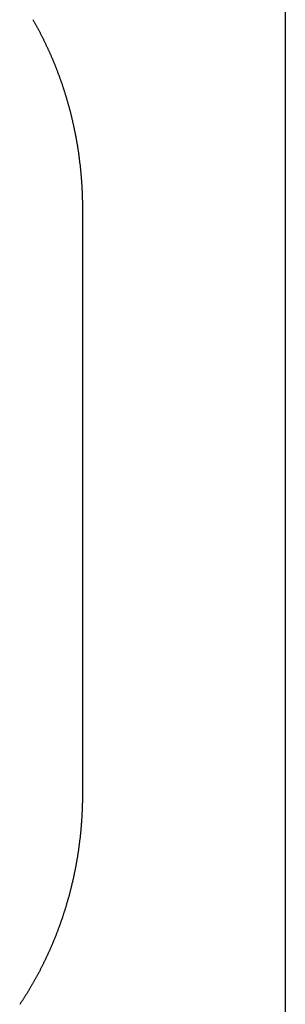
# Model space of a CAD drawing. Extents: x 668 to 3164, y 1007 to 2724.
# Tile 101 of 152: x 3160.75 to 3163.83, y 1744.26 to 1755.7. Entities that reach past the tile are written whole.
import ezdxf

# ---------------------------------------------------------------- set-up
doc = ezdxf.new("R2010")
doc.units = 0
doc.layers.add('KF_GRAVIS_12_REAR', color=7, linetype='CONTINUOUS')

# ---------------------------------------------------------------- blocks, each defined once
blk = doc.blocks.new('KF_GRAVIS_12_REAR')
at = {"layer": 'KF_GRAVIS_12_REAR'}
for p, q in [((142.38861, -307.2934), (142.38861, -581)), ((140.03509, -499.61682), (140.03509, -506.38318))]:
    blk.add_line(p, q, dxfattribs=at)
for points in [[(139.459, -497.402, 0), (139.463, -497.408, 0), (139.467, -497.415, 0), (139.471, -497.422, 0), (139.475, -497.429, 0), (139.478, -497.436, 0), (139.482, -497.443, 0), (139.486, -497.449, 0), (139.49, -497.456, 0), (139.494, -497.463, 0), (139.497, -497.47, 0), (139.501, -497.477, 0), (139.505, -497.484, 0), (139.509, -497.491, 0), (139.512, -497.498, 0), (139.516, -497.504, 0), (139.52, -497.511, 0), (139.523, -497.518, 0), (139.527, -497.525, 0), (139.531, -497.532, 0), (139.534, -497.539, 0), (139.538, -497.546, 0), (139.542, -497.553, 0), (139.545, -497.56, 0), (139.549, -497.567, 0), (139.552, -497.574, 0), (139.556, -497.581, 0), (139.56, -497.588, 0), (139.563, -497.595, 0), (139.567, -497.602, 0), (139.57, -497.609, 0), (139.574, -497.616, 0), (139.577, -497.623, 0), (139.581, -497.63, 0), (139.584, -497.637, 0), (139.587, -497.644, 0), (139.591, -497.651, 0), (139.594, -497.658, 0), (139.598, -497.665, 0), (139.601, -497.672, 0), (139.605, -497.679, 0), (139.608, -497.686, 0), (139.611, -497.693, 0), (139.615, -497.701, 0), (139.618, -497.708, 0), (139.621, -497.715, 0), (139.625, -497.722, 0), (139.628, -497.729, 0), (139.631, -497.736, 0), (139.634, -497.743, 0), (139.638, -497.75, 0), (139.641, -497.757, 0), (139.644, -497.765, 0), (139.647, -497.772, 0), (139.651, -497.779, 0), (139.654, -497.786, 0), (139.657, -497.793, 0), (139.66, -497.8, 0), (139.663, -497.808, 0), (139.666, -497.815, 0), (139.67, -497.822, 0), (139.673, -497.829, 0), (139.676, -497.836, 0), (139.679, -497.844, 0), (139.682, -497.851, 0), (139.685, -497.858, 0), (139.688, -497.865, 0), (139.691, -497.872, 0), (139.694, -497.88, 0), (139.697, -497.887, 0), (139.7, -497.894, 0), (139.703, -497.901, 0), (139.706, -497.909, 0), (139.709, -497.916, 0), (139.712, -497.923, 0), (139.715, -497.93, 0), (139.718, -497.938, 0), (139.721, -497.945, 0), (139.724, -497.952, 0), (139.726, -497.96, 0), (139.729, -497.967, 0), (139.732, -497.974, 0), (139.735, -497.981, 0), (139.738, -497.989, 0), (139.741, -497.996, 0), (139.743, -498.003, 0), (139.746, -498.011, 0), (139.749, -498.018, 0), (139.752, -498.025, 0), (139.754, -498.033, 0), (139.757, -498.04, 0), (139.76, -498.047, 0), (139.763, -498.055, 0), (139.765, -498.062, 0), (139.768, -498.07, 0), (139.771, -498.077, 0), (139.773, -498.084, 0), (139.776, -498.092, 0), (139.779, -498.099, 0), (139.781, -498.106, 0), (139.784, -498.114, 0), (139.786, -498.121, 0), (139.789, -498.129, 0), (139.791, -498.136, 0), (139.794, -498.144, 0), (139.797, -498.151, 0), (139.799, -498.158, 0), (139.802, -498.166, 0), (139.804, -498.173, 0), (139.807, -498.181, 0), (139.809, -498.188, 0), (139.811, -498.196, 0), (139.814, -498.203, 0), (139.816, -498.21, 0), (139.819, -498.218, 0), (139.821, -498.225, 0), (139.824, -498.233, 0), (139.826, -498.24, 0), (139.828, -498.248, 0), (139.831, -498.255, 0), (139.833, -498.263, 0), (139.835, -498.27, 0), (139.838, -498.278, 0), (139.84, -498.285, 0), (139.842, -498.293, 0), (139.844, -498.3, 0), (139.847, -498.308, 0), (139.849, -498.315, 0), (139.851, -498.323, 0), (139.853, -498.33, 0), (139.855, -498.338, 0), (139.858, -498.345, 0), (139.86, -498.353, 0), (139.862, -498.361, 0), (139.864, -498.368, 0), (139.866, -498.376, 0), (139.868, -498.383, 0), (139.87, -498.391, 0), (139.873, -498.398, 0), (139.875, -498.406, 0), (139.877, -498.413, 0), (139.879, -498.421, 0), (139.881, -498.429, 0), (139.883, -498.436, 0), (139.885, -498.444, 0), (139.887, -498.451, 0), (139.889, -498.459, 0), (139.891, -498.466, 0), (139.893, -498.474, 0), (139.895, -498.482, 0), (139.897, -498.489, 0), (139.899, -498.497, 0), (139.9, -498.505, 0), (139.902, -498.512, 0), (139.904, -498.52, 0), (139.906, -498.527, 0), (139.908, -498.535, 0), (139.91, -498.543, 0), (139.912, -498.55, 0), (139.913, -498.558, 0), (139.915, -498.566, 0), (139.917, -498.573, 0), (139.919, -498.581, 0), (139.92, -498.588, 0), (139.922, -498.596, 0), (139.924, -498.604, 0), (139.926, -498.611, 0), (139.927, -498.619, 0), (139.929, -498.627, 0), (139.931, -498.634, 0), (139.932, -498.642, 0), (139.934, -498.65, 0), (139.936, -498.657, 0), (139.937, -498.665, 0), (139.939, -498.673, 0), (139.94, -498.68, 0), (139.942, -498.688, 0), (139.944, -498.696, 0), (139.945, -498.704, 0), (139.947, -498.711, 0), (139.948, -498.719, 0), (139.95, -498.727, 0), (139.951, -498.734, 0), (139.953, -498.742, 0), (139.954, -498.75, 0), (139.956, -498.757, 0), (139.957, -498.765, 0), (139.959, -498.773, 0), (139.96, -498.781, 0), (139.961, -498.788, 0), (139.963, -498.796, 0), (139.964, -498.804, 0), (139.965, -498.811, 0), (139.967, -498.819, 0), (139.968, -498.827, 0), (139.969, -498.835, 0), (139.971, -498.842, 0), (139.972, -498.85, 0), (139.973, -498.858, 0), (139.975, -498.866, 0), (139.976, -498.873, 0), (139.977, -498.881, 0), (139.978, -498.889, 0), (139.98, -498.897, 0), (139.981, -498.904, 0), (139.982, -498.912, 0), (139.983, -498.92, 0), (139.984, -498.928, 0), (139.986, -498.935, 0), (139.987, -498.943, 0), (139.988, -498.951, 0), (139.989, -498.959, 0), (139.99, -498.967, 0), (139.991, -498.974, 0), (139.992, -498.982, 0), (139.993, -498.99, 0), (139.994, -498.998, 0), (139.995, -499.005, 0), (139.996, -499.013, 0), (139.997, -499.021, 0), (139.998, -499.029, 0), (139.999, -499.037, 0), (140, -499.044, 0), (140.001, -499.052, 0), (140.002, -499.06, 0), (140.003, -499.068, 0), (140.004, -499.076, 0), (140.005, -499.083, 0), (140.006, -499.091, 0), (140.007, -499.099, 0), (140.007, -499.107, 0), (140.008, -499.115, 0), (140.009, -499.122, 0), (140.01, -499.13, 0), (140.011, -499.138, 0), (140.012, -499.146, 0), (140.012, -499.154, 0), (140.013, -499.162, 0), (140.014, -499.169, 0), (140.015, -499.177, 0), (140.015, -499.185, 0), (140.016, -499.193, 0), (140.017, -499.201, 0), (140.017, -499.208, 0), (140.018, -499.216, 0), (140.019, -499.224, 0), (140.019, -499.232, 0), (140.02, -499.24, 0), (140.021, -499.248, 0), (140.021, -499.255, 0), (140.022, -499.263, 0), (140.022, -499.271, 0), (140.023, -499.279, 0), (140.024, -499.287, 0), (140.024, -499.295, 0), (140.025, -499.302, 0), (140.025, -499.31, 0), (140.026, -499.318, 0), (140.026, -499.326, 0), (140.027, -499.334, 0), (140.027, -499.342, 0), (140.028, -499.35, 0), (140.028, -499.357, 0), (140.028, -499.365, 0), (140.029, -499.373, 0), (140.029, -499.381, 0), (140.03, -499.389, 0), (140.03, -499.397, 0), (140.03, -499.405, 0), (140.031, -499.412, 0), (140.031, -499.42, 0), (140.031, -499.428, 0), (140.032, -499.436, 0), (140.032, -499.444, 0), (140.032, -499.452, 0), (140.032, -499.46, 0), (140.033, -499.467, 0), (140.033, -499.475, 0), (140.033, -499.483, 0), (140.033, -499.491, 0), (140.034, -499.499, 0), (140.034, -499.507, 0), (140.034, -499.515, 0), (140.034, -499.522, 0), (140.034, -499.53, 0), (140.034, -499.538, 0), (140.035, -499.546, 0), (140.035, -499.554, 0), (140.035, -499.562, 0), (140.035, -499.57, 0), (140.035, -499.577, 0), (140.035, -499.585, 0), (140.035, -499.593, 0), (140.035, -499.601, 0), (140.035, -499.609, 0), (140.035, -499.617, 0)], [(140.035, -506.383, 0), (140.035, -506.391, 0), (140.035, -506.399, 0), (140.035, -506.407, 0), (140.035, -506.415, 0), (140.035, -506.423, 0), (140.035, -506.43, 0), (140.035, -506.438, 0), (140.035, -506.446, 0), (140.035, -506.454, 0), (140.034, -506.462, 0), (140.034, -506.47, 0), (140.034, -506.478, 0), (140.034, -506.485, 0), (140.034, -506.493, 0), (140.034, -506.501, 0), (140.033, -506.509, 0), (140.033, -506.517, 0), (140.033, -506.525, 0), (140.033, -506.533, 0), (140.032, -506.54, 0), (140.032, -506.548, 0), (140.032, -506.556, 0), (140.032, -506.564, 0), (140.031, -506.572, 0), (140.031, -506.58, 0), (140.031, -506.588, 0), (140.03, -506.595, 0), (140.03, -506.603, 0), (140.03, -506.611, 0), (140.029, -506.619, 0), (140.029, -506.627, 0), (140.028, -506.635, 0), (140.028, -506.643, 0), (140.028, -506.65, 0), (140.027, -506.658, 0), (140.027, -506.666, 0), (140.026, -506.674, 0), (140.026, -506.682, 0), (140.025, -506.69, 0), (140.025, -506.698, 0), (140.024, -506.705, 0), (140.024, -506.713, 0), (140.023, -506.721, 0), (140.022, -506.729, 0), (140.022, -506.737, 0), (140.021, -506.745, 0), (140.021, -506.752, 0), (140.02, -506.76, 0), (140.019, -506.768, 0), (140.019, -506.776, 0), (140.018, -506.784, 0), (140.017, -506.792, 0), (140.017, -506.799, 0), (140.016, -506.807, 0), (140.015, -506.815, 0), (140.015, -506.823, 0), (140.014, -506.831, 0), (140.013, -506.838, 0), (140.012, -506.846, 0), (140.012, -506.854, 0), (140.011, -506.862, 0), (140.01, -506.87, 0), (140.009, -506.878, 0), (140.008, -506.885, 0), (140.007, -506.893, 0), (140.007, -506.901, 0), (140.006, -506.909, 0), (140.005, -506.917, 0), (140.004, -506.924, 0), (140.003, -506.932, 0), (140.002, -506.94, 0), (140.001, -506.948, 0), (140, -506.956, 0), (139.999, -506.963, 0), (139.998, -506.971, 0), (139.997, -506.979, 0), (139.996, -506.987, 0), (139.995, -506.995, 0), (139.994, -507.002, 0), (139.993, -507.01, 0), (139.992, -507.018, 0), (139.991, -507.026, 0), (139.99, -507.033, 0), (139.989, -507.041, 0), (139.988, -507.049, 0), (139.987, -507.057, 0), (139.986, -507.065, 0), (139.984, -507.072, 0), (139.983, -507.08, 0), (139.982, -507.088, 0), (139.981, -507.096, 0), (139.98, -507.103, 0), (139.978, -507.111, 0), (139.977, -507.119, 0), (139.976, -507.127, 0), (139.975, -507.134, 0), (139.973, -507.142, 0), (139.972, -507.15, 0), (139.971, -507.158, 0), (139.969, -507.165, 0), (139.968, -507.173, 0), (139.967, -507.181, 0), (139.965, -507.189, 0), (139.964, -507.196, 0), (139.963, -507.204, 0), (139.961, -507.212, 0), (139.96, -507.219, 0), (139.959, -507.227, 0), (139.957, -507.235, 0), (139.956, -507.243, 0), (139.954, -507.25, 0), (139.953, -507.258, 0), (139.951, -507.266, 0), (139.95, -507.273, 0), (139.948, -507.281, 0), (139.947, -507.289, 0), (139.945, -507.296, 0), (139.944, -507.304, 0), (139.942, -507.312, 0), (139.94, -507.32, 0), (139.939, -507.327, 0), (139.937, -507.335, 0), (139.936, -507.343, 0), (139.934, -507.35, 0), (139.932, -507.358, 0), (139.931, -507.366, 0), (139.929, -507.373, 0), (139.927, -507.381, 0), (139.926, -507.389, 0), (139.924, -507.396, 0), (139.922, -507.404, 0), (139.92, -507.412, 0), (139.919, -507.419, 0), (139.917, -507.427, 0), (139.915, -507.434, 0), (139.913, -507.442, 0), (139.912, -507.45, 0), (139.91, -507.457, 0), (139.908, -507.465, 0), (139.906, -507.473, 0), (139.904, -507.48, 0), (139.902, -507.488, 0), (139.9, -507.495, 0), (139.899, -507.503, 0), (139.897, -507.511, 0), (139.895, -507.518, 0), (139.893, -507.526, 0), (139.891, -507.534, 0), (139.889, -507.541, 0), (139.887, -507.549, 0), (139.885, -507.556, 0), (139.883, -507.564, 0), (139.881, -507.571, 0), (139.879, -507.579, 0), (139.877, -507.587, 0), (139.875, -507.594, 0), (139.873, -507.602, 0), (139.87, -507.609, 0), (139.868, -507.617, 0), (139.866, -507.624, 0), (139.864, -507.632, 0), (139.862, -507.639, 0), (139.86, -507.647, 0), (139.858, -507.655, 0), (139.855, -507.662, 0), (139.853, -507.67, 0), (139.851, -507.677, 0), (139.849, -507.685, 0), (139.847, -507.692, 0), (139.844, -507.7, 0), (139.842, -507.707, 0), (139.84, -507.715, 0), (139.838, -507.722, 0), (139.835, -507.73, 0), (139.833, -507.737, 0), (139.831, -507.745, 0), (139.828, -507.752, 0), (139.826, -507.76, 0), (139.824, -507.767, 0), (139.821, -507.775, 0), (139.819, -507.782, 0), (139.816, -507.79, 0), (139.814, -507.797, 0), (139.811, -507.804, 0), (139.809, -507.812, 0), (139.807, -507.819, 0), (139.804, -507.827, 0), (139.802, -507.834, 0), (139.799, -507.842, 0), (139.797, -507.849, 0), (139.794, -507.856, 0), (139.791, -507.864, 0), (139.789, -507.871, 0), (139.786, -507.879, 0), (139.784, -507.886, 0), (139.781, -507.894, 0), (139.779, -507.901, 0), (139.776, -507.908, 0), (139.773, -507.916, 0), (139.771, -507.923, 0), (139.768, -507.93, 0), (139.765, -507.938, 0), (139.763, -507.945, 0), (139.76, -507.953, 0), (139.757, -507.96, 0), (139.754, -507.967, 0), (139.752, -507.975, 0), (139.749, -507.982, 0), (139.746, -507.989, 0), (139.743, -507.997, 0), (139.741, -508.004, 0), (139.738, -508.011, 0), (139.735, -508.019, 0), (139.732, -508.026, 0), (139.729, -508.033, 0), (139.726, -508.04, 0), (139.724, -508.048, 0), (139.721, -508.055, 0), (139.718, -508.062, 0), (139.715, -508.07, 0), (139.712, -508.077, 0), (139.709, -508.084, 0), (139.706, -508.091, 0), (139.703, -508.099, 0), (139.7, -508.106, 0), (139.697, -508.113, 0), (139.694, -508.12, 0), (139.691, -508.128, 0), (139.688, -508.135, 0), (139.685, -508.142, 0), (139.682, -508.149, 0), (139.679, -508.156, 0), (139.676, -508.164, 0), (139.673, -508.171, 0), (139.67, -508.178, 0), (139.666, -508.185, 0), (139.663, -508.192, 0), (139.66, -508.2, 0), (139.657, -508.207, 0), (139.654, -508.214, 0), (139.651, -508.221, 0), (139.647, -508.228, 0), (139.644, -508.235, 0), (139.641, -508.243, 0), (139.638, -508.25, 0), (139.634, -508.257, 0), (139.631, -508.264, 0), (139.628, -508.271, 0), (139.625, -508.278, 0), (139.621, -508.285, 0), (139.618, -508.292, 0), (139.615, -508.299, 0), (139.611, -508.307, 0), (139.608, -508.314, 0), (139.605, -508.321, 0), (139.601, -508.328, 0), (139.598, -508.335, 0), (139.594, -508.342, 0), (139.591, -508.349, 0), (139.587, -508.356, 0), (139.584, -508.363, 0), (139.581, -508.37, 0), (139.577, -508.377, 0), (139.574, -508.384, 0), (139.57, -508.391, 0), (139.567, -508.398, 0), (139.563, -508.405, 0), (139.56, -508.412, 0), (139.556, -508.419, 0), (139.552, -508.426, 0), (139.549, -508.433, 0), (139.545, -508.44, 0), (139.542, -508.447, 0), (139.538, -508.454, 0), (139.534, -508.461, 0), (139.531, -508.468, 0), (139.527, -508.475, 0), (139.523, -508.482, 0), (139.52, -508.489, 0), (139.516, -508.496, 0), (139.512, -508.502, 0), (139.509, -508.509, 0), (139.505, -508.516, 0), (139.501, -508.523, 0), (139.497, -508.53, 0), (139.494, -508.537, 0), (139.49, -508.544, 0), (139.486, -508.551, 0), (139.482, -508.557, 0), (139.478, -508.564, 0), (139.475, -508.571, 0), (139.471, -508.578, 0), (139.467, -508.585, 0), (139.463, -508.592, 0), (139.459, -508.598, 0), (139.455, -508.605, 0), (139.451, -508.612, 0), (139.447, -508.619, 0), (139.443, -508.626, 0), (139.439, -508.632, 0), (139.435, -508.639, 0), (139.431, -508.646, 0), (139.427, -508.653, 0), (139.423, -508.659, 0), (139.419, -508.666, 0), (139.415, -508.673, 0), (139.411, -508.679, 0), (139.407, -508.686, 0), (139.403, -508.693, 0), (139.399, -508.7, 0), (139.395, -508.706, 0), (139.391, -508.713, 0), (139.387, -508.72, 0), (139.383, -508.726, 0), (139.379, -508.733, 0), (139.375, -508.74, 0), (139.37, -508.746, 0), (139.366, -508.753, 0), (139.362, -508.76, 0), (139.358, -508.766, 0), (139.354, -508.773, 0), (139.349, -508.779, 0), (139.345, -508.786, 0), (139.341, -508.793, 0), (139.337, -508.799, 0), (139.332, -508.806, 0), (139.328, -508.812, 0), (139.324, -508.819, 0), (139.319, -508.825, 0), (139.315, -508.832, 0), (139.311, -508.838, 0), (139.306, -508.845, 0)]]:
    blk.add_polyline3d(points, dxfattribs=at)

msp = doc.modelspace()

# ---------------------------------------------------------------- block references
at = {"layer": 'KF_GRAVIS_12_REAR'}
msp.add_blockref('KF_GRAVIS_12_REAR', (3021.439, 2253.101), dxfattribs=at)

doc.saveas('drawing.dxf')
